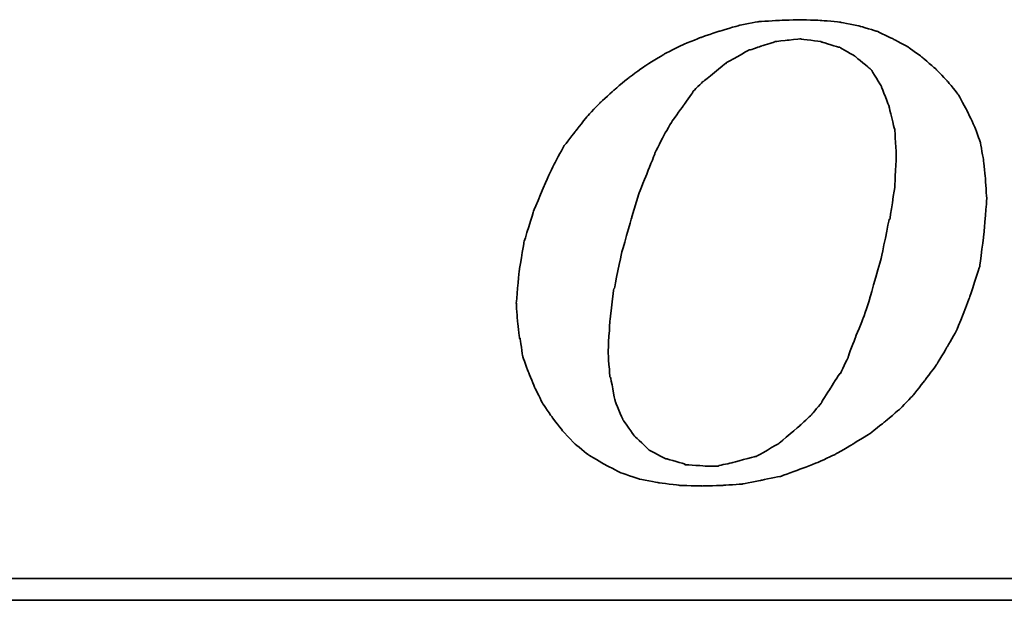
# Model space of a CAD drawing. Header units: millimetres. Extents: x 346 to 653, y 73 to 195.
# Tile 33 of 51: x 582.98 to 587.01, y 107.77 to 110.14. Entities that reach past the tile are written whole.
import ezdxf

# ---------------------------------------------------------------- set-up
doc = ezdxf.new("R2010")
doc.units = ezdxf.units.MM
doc.header["$LTSCALE"] = 0.15
doc.layers.add('DIM', color=4, linetype='CONTINUOUS')
doc.layers.add('layer 1', color=7, linetype='CONTINUOUS')

# ---------------------------------------------------------------- blocks, each defined once
blk = doc.blocks.new('TBI MOTION logo(完整正式版)')
at = {"layer": 'layer 1', "color": 22, "lineweight": 35}
for points, knots in [([(-11.34375, -6.98375), (-11.34375, -6.98375), (-10.91375, -7.43875), (-10.91375, -7.43875), (-10.91375, -7.43875), (-10.91375, -7.43875), (-10.38625, -7.87125), (-10.38625, -7.87125), (-10.38625, -7.87125), (-10.38625, -7.87125), (-9.81125, -8.20375), (-9.81125, -8.20375), (-9.81125, -8.20375), (-9.81125, -8.20375), (-9.21125, -8.51875), (-9.21125, -8.51875), (-9.21125, -8.51875), (-9.21125, -8.51875), (-8.51625, -8.75875), (-8.51625, -8.75875), (-8.51625, -8.75875), (-8.51625, -8.75875), (-7.77125, -8.90375), (-7.77125, -8.90375), (-7.77125, -8.90375), (-7.77125, -8.90375), (-6.97875, -8.99875), (-6.97875, -8.99875), (-6.97875, -8.99875), (-6.97875, -8.99875), (-6.14125, -9.02375), (-6.14125, -9.02375), (-6.14125, -9.02375), (-6.14125, -9.02375), (-5.37125, -8.99875), (-5.37125, -8.99875), (-5.37125, -8.99875), (-5.37125, -8.99875), (-4.65375, -8.94875), (-4.65375, -8.94875), (-4.65375, -8.94875), (-4.65375, -8.94875), (-3.93375, -8.80625), (-3.93375, -8.80625), (-3.93375, -8.80625), (-3.93375, -8.80625), (-3.21375, -8.66375), (-3.21375, -8.66375), (-3.21375, -8.66375), (-3.21375, -8.66375), (-2.49375, -8.39875), (-2.49375, -8.39875), (-2.49375, -8.39875), (-2.49375, -8.39875), (-1.79875, -8.13375), (-1.79875, -8.13375), (-1.79875, -8.13375), (-1.79875, -8.13375), (-1.17375, -7.84375), (-1.17375, -7.84375), (-1.17375, -7.84375), (-1.17375, -7.84375), (-0.52375, -7.46375), (-0.52375, -7.46375), (-0.52375, -7.46375), (-0.52375, -7.46375), (0.10124, -7.07875), (0.10124, -7.07875), (0.10124, -7.07875), (0.10124, -7.07875), (0.67625, -6.62375), (0.67625, -6.62375), (0.67625, -6.62375), (0.67625, -6.62375), (1.24874, -6.14375), (1.24874, -6.14375), (1.24874, -6.14375), (1.24874, -6.14375), (1.72874, -5.64125), (1.72874, -5.64125), (1.72874, -5.64125), (1.72874, -5.64125), (2.18624, -5.06375), (2.18624, -5.06375), (2.18624, -5.06375), (2.18624, -5.06375), (2.61625, -4.48874), (2.61625, -4.48874), (2.61625, -4.48874), (2.61625, -4.48874), (3.00125, -3.83874), (3.00125, -3.83874), (3.00125, -3.83874), (3.00125, -3.83874), (3.36124, -3.21374), (3.36124, -3.21374), (3.36124, -3.21374), (3.36124, -3.21374), (3.84374, -1.99125), (3.84374, -1.99125), (3.84374, -1.99125), (3.84374, -1.99125), (4.22625, -0.81875), (4.22625, -0.81875), (4.22625, -0.81875), (4.22625, -0.81875), (4.39125, 0.45624), (4.39125, 0.45624), (4.39125, 0.45624), (4.39125, 0.45624), (4.48874, 1.70124), (4.48874, 1.70124), (4.48874, 1.70124), (4.48874, 1.70124), (4.43874, 2.44625), (4.43874, 2.44625), (4.43874, 2.44625), (4.43874, 2.44625), (4.36874, 3.14125), (4.36874, 3.14125), (4.36874, 3.14125), (4.36874, 3.14125), (4.25125, 3.81125), (4.25125, 3.81125), (4.25125, 3.81125), (4.25125, 3.81125), (4.03124, 4.41125), (4.03124, 4.41125), (4.03124, 4.41125), (4.03124, 4.41125), (3.74374, 5.01125), (3.74374, 5.01125), (3.74374, 5.01125), (3.74374, 5.01125), (3.43124, 5.58875), (3.43124, 5.58875), (3.43124, 5.58875), (3.43124, 5.58875), (3.02625, 6.09125), (3.02625, 6.09125), (3.02625, 6.09125), (3.02625, 6.09125), (2.59374, 6.54875), (2.59374, 6.54875), (2.59374, 6.54875), (2.59374, 6.54875), (2.09124, 6.98125), (2.09124, 6.98125), (2.09124, 6.98125), (2.09124, 6.98125), (1.56124, 7.36625), (1.56124, 7.36625), (1.56124, 7.36625), (1.56124, 7.36625), (0.98624, 7.67625), (0.98624, 7.67625), (0.98624, 7.67625), (0.98624, 7.67625), (0.38624, 7.96375), (0.38624, 7.96375), (0.38624, 7.96375), (0.38624, 7.96375), (-0.25875, 8.15625), (-0.25875, 8.15625), (-0.25875, 8.15625), (-0.25875, 8.15625), (-0.98125, 8.30125), (-0.98125, 8.30125), (-0.98125, 8.30125), (-0.98125, 8.30125), (-1.70124, 8.37125), (-1.70124, 8.37125), (-1.70124, 8.37125), (-1.70124, 8.37125), (-2.49375, 8.39624), (-2.49375, 8.39624), (-2.49375, 8.39624), (-2.49375, 8.39624), (-3.28625, 8.37125), (-3.28625, 8.37125), (-3.28625, 8.37125), (-3.28625, 8.37125), (-4.05125, 8.32125), (-4.05125, 8.32125), (-4.05125, 8.32125), (-4.05125, 8.32125), (-4.77375, 8.18125), (-4.77375, 8.18125), (-4.77375, 8.18125), (-4.77375, 8.18125), (-5.51625, 7.96375), (-5.51625, 7.96375), (-5.51625, 7.96375), (-5.51625, 7.96375), (-6.21125, 7.72625), (-6.21125, 7.72625), (-6.21125, 7.72625), (-6.21125, 7.72625), (-6.92875, 7.43625), (-6.92875, 7.43625), (-6.92875, 7.43625), (-6.92875, 7.43625), (-7.57875, 7.10125), (-7.57875, 7.10125), (-7.57875, 7.10125), (-7.57875, 7.10125), (-8.24875, 6.69125), (-8.24875, 6.69125), (-8.24875, 6.69125), (-8.24875, 6.69125), (-8.84875, 6.26125), (-8.84875, 6.26125), (-8.84875, 6.26125), (-8.84875, 6.26125), (-9.42625, 5.78125), (-9.42625, 5.78125), (-9.42625, 5.78125), (-9.42625, 5.78125), (-9.95375, 5.30125), (-9.95375, 5.30125), (-9.95375, 5.30125), (-9.95375, 5.30125), (-10.43375, 4.79624), (-10.43375, 4.79624), (-10.43375, 4.79624), (-10.43375, 4.79624), (-10.88875, 4.22125), (-10.88875, 4.22125), (-10.88875, 4.22125), (-10.88875, 4.22125), (-11.29875, 3.69375), (-11.29875, 3.69375), (-11.29875, 3.69375), (-11.29875, 3.69375), (-11.63375, 3.09125), (-11.63375, 3.09125), (-11.63375, 3.09125), (-11.63375, 3.09125), (-11.91875, 2.49625), (-11.91875, 2.49625), (-11.91875, 2.49625), (-11.91875, 2.49625), (-12.44875, 1.24625), (-12.44875, 1.24625), (-12.44875, 1.24625), (-12.44875, 1.24625), (-12.80875, 0.06874), (-12.80875, 0.06874), (-12.80875, 0.06874), (-12.80875, 0.06874), (-12.99875, -1.07875), (-12.99875, -1.07875), (-12.99875, -1.07875), (-12.99875, -1.07875), (-13.09375, -2.18375), (-13.09375, -2.18375), (-13.09375, -2.18375), (-13.09375, -2.18375), (-13.04875, -2.85375), (-13.04875, -2.85375), (-13.04875, -2.85375), (-13.04875, -2.85375), (-12.97375, -3.50375), (-12.97375, -3.50375), (-12.97375, -3.50375), (-12.97375, -3.50375), (-12.95375, -3.50375), (-12.95375, -3.50375), (-12.95375, -3.50375), (-12.95375, -3.50375), (-12.85375, -4.17375), (-12.85375, -4.17375), (-12.85375, -4.17375), (-12.85375, -4.17375), (-12.63875, -4.77624), (-12.63875, -4.77624), (-12.63875, -4.77624), (-12.63875, -4.77624), (-12.39875, -5.35125), (-12.39875, -5.35125), (-12.39875, -5.35125), (-12.39875, -5.35125), (-12.11375, -5.92875), (-12.11375, -5.92875), (-12.11375, -5.92875), (-12.11375, -5.92875), (-11.75375, -6.45375), (-11.75375, -6.45375), (-11.75375, -6.45375), (-11.75375, -6.45375), (-11.34375, -6.98375), (-11.34375, -6.98375)], [0, 0, 0, 0, 0.01369863, 0.01369863, 0.01369863, 0.01369864, 0.02739726, 0.02739726, 0.02739726, 0.02739727, 0.04109589, 0.04109589, 0.04109589, 0.0410959, 0.05479452, 0.05479452, 0.05479452, 0.05479453, 0.06849315, 0.06849315, 0.06849315, 0.06849316, 0.08219178, 0.08219178, 0.08219178, 0.08219179, 0.09589041, 0.09589041, 0.09589041, 0.09589042, 0.10958904, 0.10958904, 0.10958904, 0.10958905, 0.12328767, 0.12328767, 0.12328767, 0.12328768, 0.1369863, 0.1369863, 0.1369863, 0.13698631, 0.15068493, 0.15068493, 0.15068493, 0.15068494, 0.16438356, 0.16438356, 0.16438356, 0.16438357, 0.17808219, 0.17808219, 0.17808219, 0.1780822, 0.19178082, 0.19178082, 0.19178082, 0.19178083, 0.20547945, 0.20547945, 0.20547945, 0.20547946, 0.21917808, 0.21917808, 0.21917808, 0.21917809, 0.23287671, 0.23287671, 0.23287671, 0.23287672, 0.24657534, 0.24657534, 0.24657534, 0.24657535, 0.26027397, 0.26027397, 0.26027397, 0.26027398, 0.2739726, 0.2739726, 0.2739726, 0.27397261, 0.28767123, 0.28767123, 0.28767123, 0.28767124, 0.30136986, 0.30136986, 0.30136986, 0.30136987, 0.31506849, 0.31506849, 0.31506849, 0.3150685, 0.32876712, 0.32876712, 0.32876712, 0.32876713, 0.34246575, 0.34246575, 0.34246575, 0.34246576, 0.35616438, 0.35616438, 0.35616438, 0.35616439, 0.36986301, 0.36986301, 0.36986301, 0.36986302, 0.38356164, 0.38356164, 0.38356164, 0.38356165, 0.39726027, 0.39726027, 0.39726027, 0.39726028, 0.4109589, 0.4109589, 0.4109589, 0.41095891, 0.42465753, 0.42465753, 0.42465753, 0.42465754, 0.43835616, 0.43835616, 0.43835616, 0.43835617, 0.45205479, 0.45205479, 0.45205479, 0.4520548, 0.46575342, 0.46575342, 0.46575342, 0.46575343, 0.47945205, 0.47945205, 0.47945205, 0.47945206, 0.49315068, 0.49315068, 0.49315068, 0.49315069, 0.50684932, 0.50684932, 0.50684932, 0.50684933, 0.52054795, 0.52054795, 0.52054795, 0.52054796, 0.53424658, 0.53424658, 0.53424658, 0.53424659, 0.54794521, 0.54794521, 0.54794521, 0.54794522, 0.56164384, 0.56164384, 0.56164384, 0.56164385, 0.57534247, 0.57534247, 0.57534247, 0.57534248, 0.5890411, 0.5890411, 0.5890411, 0.58904111, 0.60273973, 0.60273973, 0.60273973, 0.60273974, 0.61643836, 0.61643836, 0.61643836, 0.61643837, 0.63013699, 0.63013699, 0.63013699, 0.630137, 0.64383562, 0.64383562, 0.64383562, 0.64383563, 0.65753425, 0.65753425, 0.65753425, 0.65753426, 0.67123288, 0.67123288, 0.67123288, 0.67123289, 0.68493151, 0.68493151, 0.68493151, 0.68493152, 0.69863014, 0.69863014, 0.69863014, 0.69863015, 0.71232877, 0.71232877, 0.71232877, 0.71232878, 0.7260274, 0.7260274, 0.7260274, 0.72602741, 0.73972603, 0.73972603, 0.73972603, 0.73972604, 0.75342466, 0.75342466, 0.75342466, 0.75342467, 0.76712329, 0.76712329, 0.76712329, 0.7671233, 0.78082192, 0.78082192, 0.78082192, 0.78082193, 0.79452055, 0.79452055, 0.79452055, 0.79452056, 0.80821918, 0.80821918, 0.80821918, 0.80821919, 0.82191781, 0.82191781, 0.82191781, 0.82191782, 0.83561644, 0.83561644, 0.83561644, 0.83561645, 0.84931507, 0.84931507, 0.84931507, 0.84931508, 0.8630137, 0.8630137, 0.8630137, 0.86301371, 0.87671233, 0.87671233, 0.87671233, 0.87671234, 0.89041096, 0.89041096, 0.89041096, 0.89041097, 0.90410959, 0.90410959, 0.90410959, 0.9041096, 0.91780822, 0.91780822, 0.91780822, 0.91780823, 0.93150685, 0.93150685, 0.93150685, 0.93150686, 0.94520548, 0.94520548, 0.94520548, 0.94520549, 0.95890411, 0.95890411, 0.95890411, 0.95890412, 0.97260274, 0.97260274, 0.97260274, 0.97260275, 0.98630137, 0.98630137, 0.98630137, 0.98630138, 1, 1, 1, 1]), ([(-8.77875, 1.03124), (-8.77875, 1.03124), (-8.51625, 1.89625), (-8.51625, 1.89625), (-8.51625, 1.89625), (-8.51625, 1.89625), (-8.20375, 2.66375), (-8.20375, 2.66375), (-8.20375, 2.66375), (-8.20375, 2.66375), (-7.91625, 3.38125), (-7.91625, 3.38125), (-7.91625, 3.38125), (-7.91625, 3.38125), (-7.91625, 3.40624), (-7.91625, 3.40624), (-7.91625, 3.40624), (-7.91625, 3.40624), (-7.57875, 4.07624), (-7.57875, 4.07624), (-7.57875, 4.07624), (-7.57875, 4.07624), (-7.24375, 4.65125), (-7.24375, 4.65125), (-7.24375, 4.65125), (-7.24375, 4.65125), (-7.21875, 4.65125), (-7.21875, 4.65125), (-7.21875, 4.65125), (-7.21875, 4.65125), (-7.21875, 4.67624), (-7.21875, 4.67624), (-7.21875, 4.67624), (-7.21875, 4.67624), (-6.83625, 5.20375), (-6.83625, 5.20375), (-6.83625, 5.20375), (-6.83625, 5.20375), (-6.49875, 5.68625), (-6.49875, 5.68625), (-6.49875, 5.68625), (-6.49875, 5.68625), (-6.49875, 5.70625), (-6.49875, 5.70625), (-6.49875, 5.70625), (-6.49875, 5.70625), (-6.11625, 6.09125), (-6.11625, 6.09125), (-6.11625, 6.09125), (-6.11625, 6.09125), (-6.09125, 6.09125), (-6.09125, 6.09125), (-6.09125, 6.09125), (-6.09125, 6.09125), (-5.27375, 6.76625), (-5.27375, 6.76625), (-5.27375, 6.76625), (-5.27375, 6.76625), (-5.24875, 6.76625), (-5.24875, 6.76625), (-5.24875, 6.76625), (-5.24875, 6.76625), (-5.24875, 6.78625), (-5.24875, 6.78625), (-5.24875, 6.78625), (-5.24875, 6.78625), (-4.38875, 7.26624), (-4.38875, 7.26624), (-4.38875, 7.26624), (-4.38875, 7.26624), (-4.36125, 7.26624), (-4.36125, 7.26624), (-4.36125, 7.26624), (-4.36125, 7.26624), (-3.93375, 7.41125), (-3.93375, 7.41125), (-3.93375, 7.41125), (-3.93375, 7.41125), (-3.47375, 7.55625), (-3.47375, 7.55625), (-3.47375, 7.55625), (-3.47375, 7.55625), (-3.45375, 7.55625), (-3.45375, 7.55625), (-3.45375, 7.55625), (-3.45375, 7.55625), (-3.42875, 7.58124), (-3.42875, 7.58124), (-3.42875, 7.58124), (-3.42875, 7.58124), (-2.97375, 7.62625), (-2.97375, 7.62625), (-2.97375, 7.62625), (-2.97375, 7.62625), (-2.49375, 7.67625), (-2.49375, 7.67625), (-2.49375, 7.67625), (-2.49375, 7.67625), (-2.46875, 7.67625), (-2.46875, 7.67625), (-2.46875, 7.67625), (-2.46875, 7.67625), (-1.70124, 7.58124), (-1.70124, 7.58124), (-1.70124, 7.58124), (-1.70124, 7.58124), (-1.67875, 7.55625), (-1.67875, 7.55625), (-1.67875, 7.55625), (-1.67875, 7.55625), (-1.65375, 7.55625), (-1.65375, 7.55625), (-1.65375, 7.55625), (-1.65375, 7.55625), (-1.03125, 7.36625), (-1.03125, 7.36625), (-1.03125, 7.36625), (-1.03125, 7.36625), (-1.00625, 7.36625), (-1.00625, 7.36625), (-1.00625, 7.36625), (-1.00625, 7.36625), (-0.43124, 7.02624), (-0.43124, 7.02624), (-0.43124, 7.02624), (-0.43124, 7.02624), (-0.40625, 7.00624), (-0.40625, 7.00624), (-0.40625, 7.00624), (-0.40625, 7.00624), (0.12124, 6.57124), (0.12124, 6.57124), (0.12124, 6.57124), (0.12124, 6.57124), (0.14624, 6.54875), (0.14624, 6.54875), (0.14624, 6.54875), (0.14624, 6.54875), (0.17124, 6.52375), (0.17124, 6.52375), (0.17124, 6.52375), (0.17124, 6.52375), (0.55625, 5.89875), (0.55625, 5.89875), (0.55625, 5.89875), (0.55625, 5.89875), (0.55625, 5.87625), (0.55625, 5.87625), (0.55625, 5.87625), (0.55625, 5.87625), (0.84124, 5.15625), (0.84124, 5.15625), (0.84124, 5.15625), (0.84124, 5.15625), (0.84124, 5.13125), (0.84124, 5.13125), (0.84124, 5.13125), (0.84124, 5.13125), (1.03624, 4.31875), (1.03624, 4.31875), (1.03624, 4.31875), (1.03624, 4.31875), (1.05624, 4.31875), (1.05624, 4.31875), (1.05624, 4.31875), (1.05624, 4.31875), (1.05624, 4.29125), (1.05624, 4.29125), (1.05624, 4.29125), (1.05624, 4.29125), (1.10625, 3.33125), (1.10625, 3.33125), (1.10625, 3.33125), (1.10625, 3.33125), (1.10625, 3.30875), (1.10625, 3.30875), (1.10625, 3.30875), (1.10625, 3.30875), (1.05624, 2.20624), (1.05624, 2.20624), (1.05624, 2.20624), (1.05624, 2.20624), (1.05624, 2.18124), (1.05624, 2.18124), (1.05624, 2.18124), (1.05624, 2.18124), (0.86624, 0.93624), (0.86624, 0.93624), (0.86624, 0.93624), (0.86624, 0.93624), (0.84124, 0.93624), (0.84124, 0.93624), (0.84124, 0.93624), (0.84124, 0.93624), (0.55625, -0.45874), (0.55625, -0.45874), (0.55625, -0.45874), (0.55625, -0.45874), (0.12124, -1.99125), (0.12124, -1.99125), (0.12124, -1.99125), (0.12124, -1.99125), (0.12124, -2.01874), (0.12124, -2.01874), (0.12124, -2.01874), (0.12124, -2.01874), (-0.13874, -2.78375), (-0.13874, -2.78375), (-0.13874, -2.78375), (-0.13874, -2.78375), (-0.43124, -3.50375), (-0.43124, -3.50375), (-0.43124, -3.50375), (-0.43124, -3.50375), (-0.69375, -4.19875), (-0.69375, -4.19875), (-0.69375, -4.19875), (-0.69375, -4.19875), (-0.69375, -4.22375), (-0.69375, -4.22375), (-0.69375, -4.22375), (-0.69375, -4.22375), (-0.98125, -4.82374), (-0.98125, -4.82374), (-0.98125, -4.82374), (-0.98125, -4.82374), (-1.00625, -4.82374), (-1.00625, -4.82374), (-1.00625, -4.82374), (-1.00625, -4.82374), (-1.33875, -5.35125), (-1.33875, -5.35125), (-1.33875, -5.35125), (-1.33875, -5.35125), (-1.67875, -5.87875), (-1.67875, -5.87875), (-1.67875, -5.87875), (-1.67875, -5.87875), (-1.67875, -5.90375), (-1.67875, -5.90375), (-1.67875, -5.90375), (-1.67875, -5.90375), (-2.05875, -6.35875), (-2.05875, -6.35875), (-2.05875, -6.35875), (-2.05875, -6.35875), (-2.08375, -6.38375), (-2.08375, -6.38375), (-2.08375, -6.38375), (-2.08375, -6.38375), (-2.46875, -6.74375), (-2.46875, -6.74375), (-2.46875, -6.74375), (-2.46875, -6.74375), (-3.25875, -7.41625), (-3.25875, -7.41625), (-3.25875, -7.41625), (-3.25875, -7.41625), (-3.28625, -7.43875), (-3.28625, -7.43875), (-3.28625, -7.43875), (-3.28625, -7.43875), (-4.12375, -7.91875), (-4.12375, -7.91875), (-4.12375, -7.91875), (-4.12375, -7.91875), (-4.14875, -7.91875), (-4.14875, -7.91875), (-4.14875, -7.91875), (-4.14875, -7.91875), (-4.17125, -7.91875), (-4.17125, -7.91875), (-4.17125, -7.91875), (-4.17125, -7.91875), (-5.03375, -8.15875), (-5.03375, -8.15875), (-5.03375, -8.15875), (-5.03375, -8.15875), (-5.51625, -8.25625), (-5.51625, -8.25625), (-5.51625, -8.25625), (-5.51625, -8.25625), (-5.54125, -8.27875), (-5.54125, -8.27875), (-5.54125, -8.27875), (-5.54125, -8.27875), (-5.56375, -8.27875), (-5.56375, -8.27875), (-5.56375, -8.27875), (-5.56375, -8.27875), (-5.99625, -8.27875), (-5.99625, -8.27875), (-5.99625, -8.27875), (-5.99625, -8.27875), (-6.76375, -8.23125), (-6.76375, -8.23125), (-6.76375, -8.23125), (-6.76375, -8.23125), (-6.78875, -8.23125), (-6.78875, -8.23125), (-6.78875, -8.23125), (-6.78875, -8.23125), (-6.78875, -8.20375), (-6.78875, -8.20375), (-6.78875, -8.20375), (-6.78875, -8.20375), (-7.45875, -8.01375), (-7.45875, -8.01375), (-7.45875, -8.01375), (-7.45875, -8.01375), (-7.48375, -8.01375), (-7.48375, -8.01375), (-7.48375, -8.01375), (-7.48375, -8.01375), (-7.50875, -8.01375), (-7.50875, -8.01375), (-7.50875, -8.01375), (-7.50875, -8.01375), (-8.13125, -7.67875), (-8.13125, -7.67875), (-8.13125, -7.67875), (-8.13125, -7.67875), (-8.15625, -7.65375), (-8.15625, -7.65375), (-8.15625, -7.65375), (-8.15625, -7.65375), (-8.65875, -7.17375), (-8.65875, -7.17375), (-8.65875, -7.17375), (-8.65875, -7.17375), (-8.68375, -7.14875), (-8.68375, -7.14875), (-8.68375, -7.14875), (-8.68375, -7.14875), (-9.08875, -6.57375), (-9.08875, -6.57375), (-9.08875, -6.57375), (-9.08875, -6.57375), (-9.11375, -6.54875), (-9.11375, -6.54875), (-9.11375, -6.54875), (-9.11375, -6.54875), (-9.11375, -6.52875), (-9.11375, -6.52875), (-9.11375, -6.52875), (-9.11375, -6.52875), (-9.40375, -5.85375), (-9.40375, -5.85375), (-9.40375, -5.85375), (-9.40375, -5.85375), (-9.40375, -5.82875), (-9.40375, -5.82875), (-9.40375, -5.82875), (-9.40375, -5.82875), (-9.56875, -4.96875), (-9.56875, -4.96875), (-9.56875, -4.96875), (-9.56875, -4.96875), (-9.59375, -4.94375), (-9.59375, -4.94375), (-9.59375, -4.94375), (-9.59375, -4.94375), (-9.66375, -4.03375), (-9.66375, -4.03375), (-9.66375, -4.03375), (-9.66375, -4.03375), (-9.66375, -4.00875), (-9.66375, -4.00875), (-9.66375, -4.00875), (-9.66375, -4.00875), (-9.59375, -2.85375), (-9.59375, -2.85375), (-9.59375, -2.85375), (-9.59375, -2.85375), (-9.45125, -1.65875), (-9.45125, -1.65875), (-9.45125, -1.65875), (-9.45125, -1.65875), (-9.42625, -1.63375), (-9.42625, -1.63375), (-9.42625, -1.63375), (-9.42625, -1.63375), (-9.16125, -0.33875), (-9.16125, -0.33875), (-9.16125, -0.33875), (-9.16125, -0.33875), (-8.77875, 1.00624), (-8.77875, 1.00624), (-8.77875, 1.00624), (-8.77875, 1.00624), (-8.77875, 1.03124), (-8.77875, 1.03124)], [0, 0, 0, 0, 0.01020408, 0.01020408, 0.01020408, 0.01020409, 0.02040816, 0.02040816, 0.02040816, 0.02040817, 0.03061224, 0.03061224, 0.03061224, 0.03061225, 0.04081633, 0.04081633, 0.04081633, 0.04081634, 0.05102041, 0.05102041, 0.05102041, 0.05102042, 0.06122449, 0.06122449, 0.06122449, 0.0612245, 0.07142857, 0.07142857, 0.07142857, 0.07142858, 0.08163265, 0.08163265, 0.08163265, 0.08163266, 0.09183673, 0.09183673, 0.09183673, 0.09183674, 0.10204082, 0.10204082, 0.10204082, 0.10204083, 0.1122449, 0.1122449, 0.1122449, 0.11224491, 0.12244898, 0.12244898, 0.12244898, 0.12244899, 0.13265306, 0.13265306, 0.13265306, 0.13265307, 0.14285714, 0.14285714, 0.14285714, 0.14285715, 0.15306122, 0.15306122, 0.15306122, 0.15306123, 0.16326531, 0.16326531, 0.16326531, 0.16326532, 0.17346939, 0.17346939, 0.17346939, 0.1734694, 0.18367347, 0.18367347, 0.18367347, 0.18367348, 0.19387755, 0.19387755, 0.19387755, 0.19387756, 0.20408163, 0.20408163, 0.20408163, 0.20408164, 0.21428571, 0.21428571, 0.21428571, 0.21428572, 0.2244898, 0.2244898, 0.2244898, 0.22448981, 0.23469388, 0.23469388, 0.23469388, 0.23469389, 0.24489796, 0.24489796, 0.24489796, 0.24489797, 0.25510204, 0.25510204, 0.25510204, 0.25510205, 0.26530612, 0.26530612, 0.26530612, 0.26530613, 0.2755102, 0.2755102, 0.2755102, 0.27551021, 0.28571429, 0.28571429, 0.28571429, 0.2857143, 0.29591837, 0.29591837, 0.29591837, 0.29591838, 0.30612245, 0.30612245, 0.30612245, 0.30612246, 0.31632653, 0.31632653, 0.31632653, 0.31632654, 0.32653061, 0.32653061, 0.32653061, 0.32653062, 0.33673469, 0.33673469, 0.33673469, 0.3367347, 0.34693878, 0.34693878, 0.34693878, 0.34693879, 0.35714286, 0.35714286, 0.35714286, 0.35714287, 0.36734694, 0.36734694, 0.36734694, 0.36734695, 0.37755102, 0.37755102, 0.37755102, 0.37755103, 0.3877551, 0.3877551, 0.3877551, 0.38775511, 0.39795918, 0.39795918, 0.39795918, 0.39795919, 0.40816327, 0.40816327, 0.40816327, 0.40816328, 0.41836735, 0.41836735, 0.41836735, 0.41836736, 0.42857143, 0.42857143, 0.42857143, 0.42857144, 0.43877551, 0.43877551, 0.43877551, 0.43877552, 0.44897959, 0.44897959, 0.44897959, 0.4489796, 0.45918367, 0.45918367, 0.45918367, 0.45918368, 0.46938776, 0.46938776, 0.46938776, 0.46938777, 0.47959184, 0.47959184, 0.47959184, 0.47959185, 0.48979592, 0.48979592, 0.48979592, 0.48979593, 0.5, 0.5, 0.5, 0.50000001, 0.51020408, 0.51020408, 0.51020408, 0.51020409, 0.52040816, 0.52040816, 0.52040816, 0.52040817, 0.53061224, 0.53061224, 0.53061224, 0.53061225, 0.54081633, 0.54081633, 0.54081633, 0.54081634, 0.55102041, 0.55102041, 0.55102041, 0.55102042, 0.56122449, 0.56122449, 0.56122449, 0.5612245, 0.57142857, 0.57142857, 0.57142857, 0.57142858, 0.58163265, 0.58163265, 0.58163265, 0.58163266, 0.59183673, 0.59183673, 0.59183673, 0.59183674, 0.60204082, 0.60204082, 0.60204082, 0.60204083, 0.6122449, 0.6122449, 0.6122449, 0.61224491, 0.62244898, 0.62244898, 0.62244898, 0.62244899, 0.63265306, 0.63265306, 0.63265306, 0.63265307, 0.64285714, 0.64285714, 0.64285714, 0.64285715, 0.65306122, 0.65306122, 0.65306122, 0.65306123, 0.66326531, 0.66326531, 0.66326531, 0.66326532, 0.67346939, 0.67346939, 0.67346939, 0.6734694, 0.68367347, 0.68367347, 0.68367347, 0.68367348, 0.69387755, 0.69387755, 0.69387755, 0.69387756, 0.70408163, 0.70408163, 0.70408163, 0.70408164, 0.71428571, 0.71428571, 0.71428571, 0.71428572, 0.7244898, 0.7244898, 0.7244898, 0.72448981, 0.73469388, 0.73469388, 0.73469388, 0.73469389, 0.74489796, 0.74489796, 0.74489796, 0.74489797, 0.75510204, 0.75510204, 0.75510204, 0.75510205, 0.76530612, 0.76530612, 0.76530612, 0.76530613, 0.7755102, 0.7755102, 0.7755102, 0.77551021, 0.78571429, 0.78571429, 0.78571429, 0.7857143, 0.79591837, 0.79591837, 0.79591837, 0.79591838, 0.80612245, 0.80612245, 0.80612245, 0.80612246, 0.81632653, 0.81632653, 0.81632653, 0.81632654, 0.82653061, 0.82653061, 0.82653061, 0.82653062, 0.83673469, 0.83673469, 0.83673469, 0.8367347, 0.84693878, 0.84693878, 0.84693878, 0.84693879, 0.85714286, 0.85714286, 0.85714286, 0.85714287, 0.86734694, 0.86734694, 0.86734694, 0.86734695, 0.87755102, 0.87755102, 0.87755102, 0.87755103, 0.8877551, 0.8877551, 0.8877551, 0.88775511, 0.89795918, 0.89795918, 0.89795918, 0.89795919, 0.90816327, 0.90816327, 0.90816327, 0.90816328, 0.91836735, 0.91836735, 0.91836735, 0.91836736, 0.92857143, 0.92857143, 0.92857143, 0.92857144, 0.93877551, 0.93877551, 0.93877551, 0.93877552, 0.94897959, 0.94897959, 0.94897959, 0.9489796, 0.95918367, 0.95918367, 0.95918367, 0.95918368, 0.96938776, 0.96938776, 0.96938776, 0.96938777, 0.97959184, 0.97959184, 0.97959184, 0.97959185, 0.98979592, 0.98979592, 0.98979592, 0.98979593, 1, 1, 1, 1]), ([(75.90875, -9.47875), (75.90875, -9.47875), (75.90875, -12.28625), (75.90875, -12.28625), (75.90875, -12.28625), (75.90875, -12.28625), (75.90875, -12.47875), (75.90875, -12.47875), (75.90875, -12.47875), (75.90875, -12.47875), (75.71625, -12.47875), (75.71625, -12.47875), (75.71625, -12.47875), (75.71625, -12.47875), (-88.32875, -12.47875), (-88.32875, -12.47875), (-88.32875, -12.47875), (-88.32875, -12.47875), (-88.32875, -13.29375), (-88.32875, -13.29375), (-88.32875, -13.29375), (-88.32875, -13.29375), (82.89125, -13.29375), (82.89125, -13.29375), (82.89125, -13.29375), (82.89125, -13.29375), (75.90875, -9.47875), (75.90875, -9.47875)], [0, 0, 0, 0, 0.14285714, 0.14285714, 0.14285714, 0.14285715, 0.28571429, 0.28571429, 0.28571429, 0.2857143, 0.42857143, 0.42857143, 0.42857143, 0.42857144, 0.57142857, 0.57142857, 0.57142857, 0.57142858, 0.71428571, 0.71428571, 0.71428571, 0.71428572, 0.85714286, 0.85714286, 0.85714286, 0.85714287, 1, 1, 1, 1])]:
    blk.add_open_spline(points, degree=3, knots=knots, dxfattribs=at)

msp = doc.modelspace()

# ---------------------------------------------------------------- block references
at = {"layer": 'DIM', "color": 7, "xscale": 0.1094605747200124, "yscale": 0.1094605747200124, "zscale": 0.1094605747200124}
msp.add_blockref('TBI MOTION logo(完整正式版)', (586.4427, 109.2202), dxfattribs=at)

doc.saveas('drawing.dxf')
